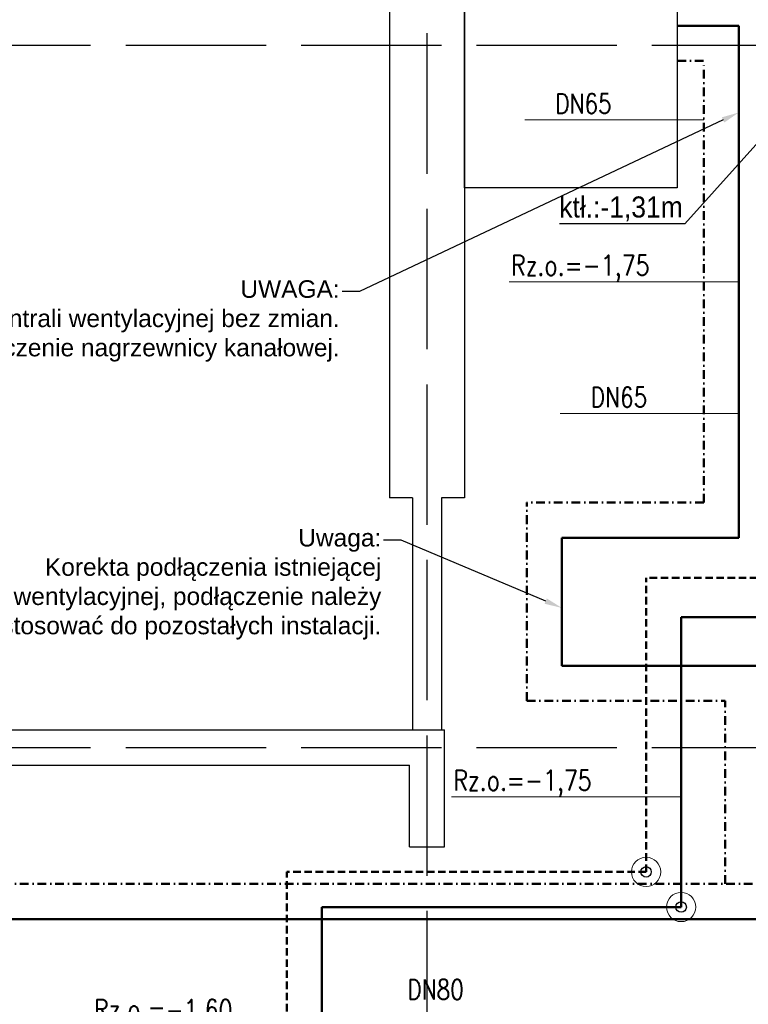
# Model space of a CAD drawing. Header units: millimetres. Extents: x -53858 to 733, y -20463 to 1307.
# Tile 18 of 256: x -51971 to -51348, y -17563 to -16722. Entities that reach past the tile are written whole.
import ezdxf
from ezdxf import colors
from ezdxf.entities.mleader import LeaderData, LeaderLine
from ezdxf.enums import TextEntityAlignment as Align
from ezdxf.math import Vec2, Vec3

# ---------------------------------------------------------------- set-up
doc = ezdxf.new("R2010")
doc.units = ezdxf.units.MM
for name, pattern in [('DASHDOT', [1, 0.5, -0.25, 0, -0.25]), ('DASHED', [19.05, 12.7, -6.35]), ('XREF_2024_11_27_RZUT_BASEN_CAD$0$ACAD_ISO02W100', [15, 12, -3])]:
    doc.linetypes.add(name, pattern=pattern)
for name, color, linetype, lineweight in [('_mgo', 3, 'Continuous', 30), ('is_ct_centrale _zasilanie', 46, 'Continuous', 50), ('is_ct_centrale _zasilanie (istniejąca)', 66, 'Continuous', 50), ('is_ct_centrale_powrot', 32, 'DASHED', 50), ('is_ct_centrale_powrot (istniejąca)', 11, 'DASHDOT', 50), ('is_ct_opis', 162, 'Continuous', 18), ('is_ct_opis_', 162, 'Continuous', 18), ('is_k_przewod_ciś_opis_aranz', 246, 'Continuous', 30), ('is_rzędne_CT', 162, 'Continuous', 18), ('is_zmiana poziomów CT powrót', 230, 'Continuous', 30), ('is_zmiana poziomów CT zasilania', 222, 'Continuous', 30)]:
    doc.layers.add(name, color=color, linetype=linetype, lineweight=lineweight)
doc.layers.add('IS_PODKLAD', color=252, linetype='Continuous')
doc.layers.add('XREF_2024_11_27_RZUT_BASEN_CAD$0$_ściany', color=8, linetype='Continuous')
doc.styles.add('OPIS1', font='ROMANS.SHX', dxfattribs={"width": 0.9})
doc.styles.get("Standard").update_dxf_attribs({"font": 'arial.ttf'})
doc.styles.add('styl_FI', font='arial.ttf', dxfattribs={"width": 0.9, "height": 16})

# ---------------------------------------------------------------- blocks, each defined once
blk = doc.blocks.new('XREF_2024_11_27_RZUT_BASEN_CAD')
at = {"layer": 'XREF_2024_11_27_RZUT_BASEN_CAD$0$_ściany', "linetype": 'XREF_2024_11_27_RZUT_BASEN_CAD$0$ACAD_ISO02W100', "ltscale": 10}
for p, q in [((-51622.44, -15683.63), (-51622.44, -20436.8)), ((-53680.08, -16743.93), (-49212.84, -16743.93)), ((-53680.08, -17343.93), (-49212.84, -17343.93))]:
    blk.add_line(p, q, dxfattribs=at)
at = {"layer": 'XREF_2024_11_27_RZUT_BASEN_CAD$0$_ściany'}
for p, q in [((-51590.44, -16298.93), (-51590.44, -17130.7)), ((-51654.44, -16682.43), (-51654.44, -17130.7)), ((-51634.94, -17130.7), (-51654.44, -17130.7)), ((-51634.94, -17130.7), (-51634.94, -17328.93)), ((-51609.94, -17130.7), (-51609.94, -17328.93)), ((-51590.44, -17130.7), (-51609.94, -17130.7)), ((-53458.44, -17328.93), (-51607.44, -17328.93)), ((-51607.44, -17428.93), (-51607.44, -17328.93)), ((-53402.44, -17358.93), (-51637.44, -17358.93)), ((-51637.44, -17428.93), (-51637.44, -17358.93)), ((-51637.44, -17428.93), (-51607.44, -17428.93))]:
    blk.add_line(p, q, dxfattribs=at)

msp = doc.modelspace()

# ---------------------------------------------------------------- linework, layer by layer
at = {"layer": '_mgo', "color": 250}
msp.add_lwpolyline([(-51590.44, -16421.44), (-51408.44, -16421.44), (-51408.44, -16865.67), (-51590.44, -16865.67)], close=True, dxfattribs=at)
at = {"layer": 'is_ct_centrale _zasilanie'}
for p, q in [((-51405.1, -17232.7), (-51405.1, -17480.23)), ((-51405.1, -17232.7), (-51309.96, -17232.7)), ((-51712.31, -17480.23), (-51712.31, -17720.39)), ((-51712.31, -17480.23), (-51405.1, -17480.23))]:
    msp.add_line(p, q, dxfattribs=at)
at = {"layer": 'is_ct_centrale _zasilanie (istniejąca)'}
for p, q in [((-51355.72, -16727.2), (-51408.44, -16727.2)), ((-51355.72, -16727.2), (-51355.72, -17164.7)), ((-51507.09, -17164.7), (-51507.09, -17274.01)), ((-51507.09, -17164.7), (-51355.72, -17164.7)), ((-51337.58, -17274.01), (-51507.09, -17274.01)), ((-52665.66, -17490.51), (-50875.91, -17490.51))]:
    msp.add_line(p, q, dxfattribs=at)
at = {"layer": 'is_ct_centrale_powrot', "ltscale": 0.5}
for p, q in [((-51435.1, -17450.23), (-51435.1, -17199.07)), ((-51339.96, -17199.07), (-51435.1, -17199.07)), ((-51742.31, -17750.39), (-51742.31, -17450.23)), ((-51435.1, -17450.23), (-51742.31, -17450.23))]:
    msp.add_line(p, q, dxfattribs=at)
at = {"layer": 'is_ct_centrale_powrot (istniejąca)', "ltscale": 15}
for p, q in [((-51408.44, -16757.2), (-51385.72, -16757.2)), ((-51385.72, -17134.7), (-51385.72, -16757.2)), ((-51537.09, -17304.01), (-51537.09, -17134.7)), ((-51385.72, -17134.7), (-51537.09, -17134.7)), ((-51537.09, -17304.01), (-51367.58, -17304.01)), ((-51367.58, -17460.51), (-51367.58, -17304.01)), ((-50875.91, -17460.51), (-52665.66, -17460.51))]:
    msp.add_line(p, q, dxfattribs=at)
at = {"layer": 'is_ct_opis'}
for p, q in [((-51538.86, -16807.69), (-51385.72, -16807.69)), ((-51508.47, -17058.57), (-51355.34, -17058.57))]:
    msp.add_line(p, q, dxfattribs=at)
at = {"layer": 'is_k_przewod_ciś_opis_aranz'}
for q in [(-51301.71, -16784.76, 0), (-51509.17, -16896.56)]:
    msp.add_line((-51401.99, -16896.56), q, dxfattribs=at)
at = {"layer": 'is_rzędne_CT'}
for p, q in [((-51552.03, -16945.95), (-51355.72, -16945.95)), ((-51601.4, -17386.01), (-51405.1, -17386.01))]:
    msp.add_line(p, q, dxfattribs=at)
at = {"layer": 'is_zmiana poziomów CT powrót', "lineweight": 18}
msp.add_circle((-51435.1, -17450.23), 12.5, dxfattribs=at)
at = {"layer": 'is_zmiana poziomów CT powrót'}
msp.add_circle((-51435.1, -17450.23), 4.5, dxfattribs=at)
at = {"layer": 'is_zmiana poziomów CT zasilania', "lineweight": 18}
msp.add_circle((-51405.1, -17480.23), 12.5, dxfattribs=at)
at = {"layer": 'is_zmiana poziomów CT zasilania'}
msp.add_circle((-51405.1, -17480.23), 4.5, dxfattribs=at)

# ---------------------------------------------------------------- block references
at = {"layer": 'IS_PODKLAD'}
msp.add_blockref('XREF_2024_11_27_RZUT_BASEN_CAD', (0, 0), dxfattribs=at)

# ---------------------------------------------------------------- texts
at = {"layer": 'is_ct_opis', "style": 'OPIS1', "width": 0.8}
for s, rotation, p in [('DN65', 0.00013, (-51512.85, -16802.24, 0)), ('DN65', 0.00013, (-51482.46, -17053.12, 0)), ('DN80', 359.99987, (-51639.25, -17559.25, 0))]:
    msp.add_text(s, height=17, rotation=rotation, dxfattribs=at).set_placement(p)
at = {"layer": 'is_k_przewod_ciś_opis_aranz', "style": 'styl_FI', "width": 0.9}
msp.add_text('ktł.:-1,31m', height=18, rotation=0.01112, dxfattribs=at).set_placement((-51456.51, -16883.25, 0), align=Align.MIDDLE)
at = {"layer": 'is_rzędne_CT', "style": 'OPIS1', "width": 0.8}
for s, p in [('Rz.o.=-1,75', (-51550.61, -16940.5, 0)), ('Rz.o.=-1,75', (-51599.98, -17380.56, 0)), ('Rz.o.=-1,60', (-51907.19, -17576.64, 0))]:
    msp.add_text(s, height=17.36, rotation=0.00013, dxfattribs=at).set_placement(p)

# ---------------------------------------------------------------- leaders
at = {"layer": 'is_ct_opis_'}
ml = msp.add_multileader_mtext('Standard', dxfattribs=at)
ml.set_content('UWAGA: \\PArmatura przy centrali wentylacyjnej bez zmian. \\PZachować podłączenie nagrzewnicy kanałowej. ', color=256)
ml.set_leader_properties()
ml.build(insert=Vec2(0, 0))
ml.multileader.update_dxf_attribs({"dogleg_length": 15, "arrow_head_size": 15})
ctx = ml.context
ctx.base_point, ctx.char_height, ctx.arrow_head_size, ctx.plane_origin = Vec3(-52139.77, -16954.38), 15, 15, Vec3(-52074.33, -16763.41)
ctx.text_align_type = 2
notes = []
notes.append((ctx, [(1, (1, 1, 0), (-51680.04, -16954.38), (-1, 0), 15, [(0, [(-51355.72, -16801.28)], 0, [])])]))
ctx.mtext.insert, ctx.mtext.width, ctx.mtext.alignment, ctx.mtext.flow_direction = Vec3(-51697.04, -16944.68), 472.0551, 3, 5
ml = msp.add_multileader_mtext('Standard', dxfattribs=at)
ml.set_content('Uwaga:   \\PWłączenie nowej instalacji CT wykonać do istniejącej \\Pinstalacji CT tuż za pompą obiegową CT. ', color=256)
ml.set_leader_properties()
ml.build(insert=Vec2(0, 0))
ml.multileader.update_dxf_attribs({"dogleg_length": 15, "arrow_head_size": 15})
ctx = ml.context
ctx.base_point, ctx.char_height, ctx.arrow_head_size, ctx.plane_origin = Vec3(-52703.36, -16818.83), 15, 15, Vec3(-52926.58, -16759.69)
notes.append((ctx, [(0, (1, 1, 0), (-52718.36, -16818.83), (1, 0), 15, [(1, [(-52892.94, -16870.9), (-52930.62, -16900.14)], 0, [])])]))
ctx.mtext.insert, ctx.mtext.width, ctx.mtext.flow_direction = Vec3(-52701.36, -16809.13), 825.7799, 5
ml = msp.add_multileader_mtext('Standard', dxfattribs=at)
ml.set_content('Uwaga: \\PKorekta podłączenia istniejącej \\Pcentrali wentylacyjnej, podłączenie należy \\Pdostosować do pozostałych instalacji.  ', color=256)
ml.set_leader_properties()
ml.build(insert=Vec2(0, 0))
ml.multileader.update_dxf_attribs({"dogleg_length": 15, "arrow_head_size": 15})
ctx = ml.context
ctx.base_point, ctx.char_height, ctx.arrow_head_size, ctx.plane_origin = Vec3(-52050.35, -17166.88), 15, 15, Vec3(-52127.22, -17409.66)
ctx.text_align_type = 2
notes.append((ctx, [(1, (1, 1, 0), (-51644.47, -17166.88), (-1, 0), 15, [(0, [(-51507.09, -17224.66)], 0, [])])]))
ctx.mtext.insert, ctx.mtext.alignment, ctx.mtext.flow_direction = Vec3(-51661.47, -17157.17), 3, 5
for ctx, leaders in notes:
    for number, flags, end, landing, length, lines in leaders:
        leader = LeaderData()
        leader.index, (leader.has_last_leader_line, leader.has_dogleg_vector, leader.attachment_direction) = number, flags
        leader.last_leader_point, leader.dogleg_vector, leader.dogleg_length = Vec3(end), Vec3(landing), length
        for number, points, colour, breaks in lines:
            line = LeaderLine()
            line.index, line.vertices, line.color, line.breaks = number, Vec3.list(points), colors.encode_raw_color(colour), breaks
            leader.lines.append(line)
        ctx.leaders.append(leader)

doc.saveas('drawing.dxf')
